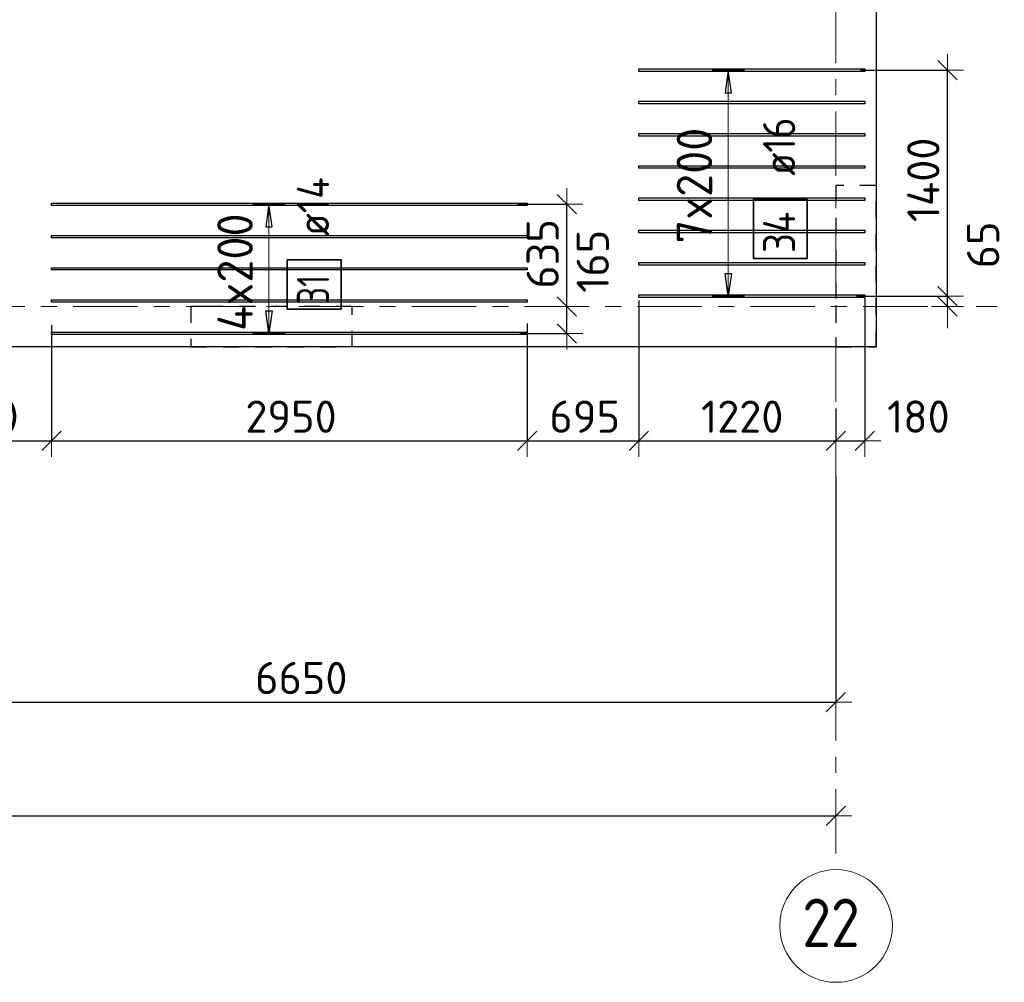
# Model space of a CAD drawing. Header units: metres. Extents: x -38 to 97, y -15 to 21.
# Tile 38 of 132: x 56.54 to 62.65, y -4.19 to 1.78. Entities that reach past the tile are written whole.
import ezdxf

# ---------------------------------------------------------------- set-up
doc = ezdxf.new("R2010")
doc.units = ezdxf.units.M
doc.header["$PDMODE"] = 65
for name, pattern in [('______11', [0.5, 0.4, -0.05, 0, -0.05]), ('______2', [0.0405, 0.03, -0.0105]), ('______5', [1.1, 0.8, -0.1, 0.1, -0.1])]:
    doc.linetypes.add(name, pattern=pattern)
for name, color, linetype, lineweight in [('XR$2$Осевая линия (1)', 7, '______5', 13), ('XR$2$Размерная линия (1)', 7, 'Continuous', 13), ('XR$4$Перекрытие (1)', 7, 'Continuous', 35), ('XR$4$Размерная линия (1)', 7, 'Continuous', 13)]:
    doc.layers.add(name, color=color, linetype=linetype, lineweight=lineweight)
doc.layers.add('XR$4$Арм.стержн.Доп. Арм верхн.зоны Х', color=7, linetype='Continuous', lineweight=35, true_color=0x8c8cff)
doc.layers.add('XR$6$Стена_ бетон несущ.', color=7, linetype='Continuous', lineweight=70, true_color=0xb4b496)
doc.styles.add('ISOCPEUR', font='txt')
doc.dimstyles.new('DIMSTYLE_3', dxfattribs={"dimtxt": 0.2, "dimasz": 0.2, "dimexe": 0, "dimexo": 0, "dimgap": 0.1, "dimtad": 2, "dimdec": 0, "dimlfac": 1000, "dimrnd": 5, "dimzin": 12, "dimdsep": 46, "dimtxsty": 'ISOCPEUR', "dimblk1": 'ALL_ML_STRICH', "dimblk2": 'ALL_ML_STRICH', "dimsah": 1, "dimcen": 0, "dimclrd": 7, "dimclre": 256, "dimclrt": 7, "dimadec": 0, "dimazin": 0, "dimtfac": 1, "dimtdec": 0, "dimtix": 1, "dimtmove": 2, "dimatfit": 3, "dimfxl": 0, "dimtzin": 0, "dimlwd": 0, "dimlwe": -3, "dimarcsym": 0})
doc.dimstyles.new('DIMSTYLE_33', dxfattribs={"dimtxt": 0.2, "dimasz": 0.2, "dimexe": 0, "dimexo": 0, "dimgap": 0.1, "dimtad": 2, "dimdec": 0, "dimlfac": 1000, "dimrnd": 5, "dimzin": 12, "dimdsep": 46, "dimtxsty": 'ISOCPEUR', "dimblk1": 'ALL_ML_STRICH', "dimblk2": 'ALL_ML_STRICH', "dimsah": 1, "dimcen": 0, "dimclrd": 7, "dimclre": 256, "dimclrt": 7, "dimadec": 0, "dimazin": 0, "dimtfac": 1, "dimtdec": 0, "dimtix": 1, "dimtmove": 2, "dimatfit": 3, "dimfxl": 0, "dimtvp": 1.2, "dimtzin": 0, "dimlwd": 0, "dimlwe": -3, "dimarcsym": 0})
doc.dimstyles.new('DIMSTYLE_34', dxfattribs={"dimtxt": 0.2, "dimasz": 0.2, "dimexe": 0, "dimexo": 0, "dimgap": 0.1, "dimtad": 0, "dimdec": 0, "dimlfac": 1000, "dimrnd": 5, "dimzin": 12, "dimdsep": 46, "dimtxsty": 'ISOCPEUR', "dimblk1": 'ALL_ML_STRICH', "dimblk2": 'ALL_ML_STRICH', "dimsah": 1, "dimcen": 0, "dimclrd": 7, "dimclre": 256, "dimclrt": 7, "dimadec": 0, "dimazin": 0, "dimtfac": 1, "dimtdec": 0, "dimtix": 1, "dimtmove": 2, "dimatfit": 3, "dimfxl": 0, "dimtvp": 1.2, "dimtzin": 0, "dimlwd": 0, "dimlwe": -3, "dimarcsym": 0})

# ---------------------------------------------------------------- blocks, each defined once
blk = doc.blocks.new('ALL_ML_STRICH')
at = {"color": 0, "linetype": 'ByBlock', "lineweight": -2}
for p, q in [((0, -0.5), (0, 0.5)), ((-1, 0), (0.5, 0)), ((-0.3, -0.3), (0.3, 0.3))]:
    blk.add_line(p, q, dxfattribs=at)
blk = doc.blocks.new('*D12')
at = {"layer": 'DEFPOINTS', "color": 7, "linetype": 'Continuous', "lineweight": 13, "transparency": 33554687}
for p in [(0.5, -3.1033), (0.5, -3.1563), (61.6, -3.1401)]:
    blk.add_point(p, dxfattribs=at)
at = {"layer": 'XR$2$Размерная линия (1)', "color": 9, "linetype": 'Continuous', "lineweight": -2, "true_color": 0xc7c7c7, "transparency": 33554687}
for p, q in [((0.5, -3.1233), (0.5, -3.1563)), ((61.6, -3.1563), (61.6, -3.1563))]:
    blk.add_line(p, q, dxfattribs=at)
at = {"layer": 'XR$2$Размерная линия (1)', "color": 7, "linetype": 'Continuous', "lineweight": -2, "transparency": 33554687}
blk.add_line((0.5, -3.1563), (61.6, -3.1563), dxfattribs=at)
at = {"layer": 'XR$2$Размерная линия (1)', "color": 7, "linetype": 'Continuous', "lineweight": 13, "transparency": 33554687, "xscale": 0.2, "yscale": 0.2, "zscale": 0.2, "rotation": 180}
blk.add_blockref('ALL_ML_STRICH', (0.5, -3.1563), dxfattribs=at)
at = {"layer": 'XR$2$Размерная линия (1)', "color": 7, "linetype": 'Continuous', "lineweight": 13, "transparency": 33554687, "xscale": 0.2, "yscale": 0.2, "zscale": 0.2}
blk.add_blockref('ALL_ML_STRICH', (61.6, -3.1563), dxfattribs=at)
at = {"layer": 'XR$2$Размерная линия (1)', "color": 7, "linetype": 'Continuous', "lineweight": 13, "transparency": 33554687, "insert": (31.1, -3.0063), "char_height": 0.2, "width": 1, "attachment_point": 5, "style": 'ISOCPEUR'}
blk.add_mtext('\\A1;{61100}', dxfattribs=at)
blk = doc.blocks.new('*D25')
at = {"layer": 'DEFPOINTS', "color": 7, "linetype": 'Continuous', "lineweight": 13, "transparency": 33554687}
for p in [(61.6, -1.033), (54.95, -1.4027), (54.95, -2.452)]:
    blk.add_point(p, dxfattribs=at)
at = {"layer": 'XR$2$Размерная линия (1)', "color": 9, "linetype": 'Continuous', "lineweight": -2, "true_color": 0xc7c7c7, "transparency": 33554687}
for p, q in [((61.6, -1.053), (61.6, -2.452)), ((54.95, -1.4227), (54.95, -2.452))]:
    blk.add_line(p, q, dxfattribs=at)
at = {"layer": 'XR$2$Размерная линия (1)', "color": 7, "linetype": 'Continuous', "lineweight": -2, "transparency": 33554687}
blk.add_line((54.95, -2.452), (61.6, -2.452), dxfattribs=at)
at = {"layer": 'XR$2$Размерная линия (1)', "color": 7, "linetype": 'Continuous', "lineweight": 13, "transparency": 33554687, "xscale": 0.2, "yscale": 0.2, "zscale": 0.2, "rotation": 180}
blk.add_blockref('ALL_ML_STRICH', (54.95, -2.452), dxfattribs=at)
at = {"layer": 'XR$2$Размерная линия (1)', "color": 7, "linetype": 'Continuous', "lineweight": 13, "transparency": 33554687, "xscale": 0.2, "yscale": 0.2, "zscale": 0.2}
blk.add_blockref('ALL_ML_STRICH', (61.6, -2.452), dxfattribs=at)
at = {"layer": 'XR$2$Размерная линия (1)', "color": 7, "linetype": 'Continuous', "lineweight": 13, "transparency": 33554687, "insert": (58.285, -2.302), "char_height": 0.2, "width": 0.8, "attachment_point": 5, "style": 'ISOCPEUR'}
blk.add_mtext('\\A1;{6650}', dxfattribs=at)
blk = doc.blocks.new('*D433')
at = {"layer": 'DEFPOINTS', "color": 7, "linetype": 'Continuous', "lineweight": 13, "transparency": 33554687}
for p in [(55.8739, 0.7653), (56.7363, -0.0933), (55.8739, -0.8318)]:
    blk.add_point(p, dxfattribs=at)
at = {"layer": 'XR$4$Размерная линия (1)', "color": 9, "linetype": 'Continuous', "lineweight": -2, "true_color": 0xc7c7c7, "transparency": 33554687}
for p, q in [((55.8739, 0.7453), (55.8739, -0.8318)), ((56.7363, -0.1133), (56.7363, -0.8318))]:
    blk.add_line(p, q, dxfattribs=at)
at = {"layer": 'XR$4$Размерная линия (1)', "color": 7, "linetype": 'Continuous', "lineweight": -2, "transparency": 33554687}
blk.add_line((55.8739, -0.8318), (56.7363, -0.8318), dxfattribs=at)
at = {"layer": 'XR$4$Размерная линия (1)', "color": 7, "linetype": 'Continuous', "lineweight": 13, "transparency": 33554687, "xscale": 0.2, "yscale": 0.2, "zscale": 0.2, "rotation": 180}
blk.add_blockref('ALL_ML_STRICH', (55.8739, -0.8318), dxfattribs=at)
at = {"layer": 'XR$4$Размерная линия (1)', "color": 7, "linetype": 'Continuous', "lineweight": 13, "transparency": 33554687, "xscale": 0.2, "yscale": 0.2, "zscale": 0.2}
blk.add_blockref('ALL_ML_STRICH', (56.7363, -0.8318), dxfattribs=at)
at = {"layer": 'XR$4$Размерная линия (1)', "color": 7, "linetype": 'Continuous', "lineweight": 13, "transparency": 33554687, "insert": (56.3151, -0.6818), "char_height": 0.2, "width": 0.6, "attachment_point": 5, "style": 'ISOCPEUR'}
blk.add_mtext('\\A1;{860}', dxfattribs=at)
blk = doc.blocks.new('*D434')
at = {"layer": 'DEFPOINTS', "color": 7, "linetype": 'Continuous', "lineweight": 13, "transparency": 33554687}
for p in [(56.7363, -0.0933), (59.6863, -0.0852), (56.7363, -0.8318)]:
    blk.add_point(p, dxfattribs=at)
at = {"layer": 'XR$4$Размерная линия (1)', "color": 9, "linetype": 'Continuous', "lineweight": -2, "true_color": 0xc7c7c7, "transparency": 33554687}
for p, q in [((56.7363, -0.1133), (56.7363, -0.8318)), ((59.6863, -0.1052), (59.6863, -0.8318))]:
    blk.add_line(p, q, dxfattribs=at)
at = {"layer": 'XR$4$Размерная линия (1)', "color": 7, "linetype": 'Continuous', "lineweight": -2, "transparency": 33554687}
blk.add_line((56.7363, -0.8318), (59.6863, -0.8318), dxfattribs=at)
at = {"layer": 'XR$4$Размерная линия (1)', "color": 7, "linetype": 'Continuous', "lineweight": 13, "transparency": 33554687, "xscale": 0.2, "yscale": 0.2, "zscale": 0.2, "rotation": 180}
blk.add_blockref('ALL_ML_STRICH', (56.7363, -0.8318), dxfattribs=at)
at = {"layer": 'XR$4$Размерная линия (1)', "color": 7, "linetype": 'Continuous', "lineweight": 13, "transparency": 33554687, "xscale": 0.2, "yscale": 0.2, "zscale": 0.2}
blk.add_blockref('ALL_ML_STRICH', (59.6863, -0.8318), dxfattribs=at)
at = {"layer": 'XR$4$Размерная линия (1)', "color": 7, "linetype": 'Continuous', "lineweight": 13, "transparency": 33554687, "insert": (58.2213, -0.6818), "char_height": 0.2, "width": 0.8, "attachment_point": 5, "style": 'ISOCPEUR'}
blk.add_mtext('\\A1;{2950}', dxfattribs=at)
blk = doc.blocks.new('*D435')
at = {"layer": 'DEFPOINTS', "color": 7, "linetype": 'Continuous', "lineweight": 13, "transparency": 33554687}
for p in [(60.3794, 0.0576), (59.6863, -0.0852), (59.6863, -0.8318)]:
    blk.add_point(p, dxfattribs=at)
at = {"layer": 'XR$4$Размерная линия (1)', "color": 9, "linetype": 'Continuous', "lineweight": -2, "true_color": 0xc7c7c7, "transparency": 33554687}
for p, q in [((60.3794, 0.0376), (60.3794, -0.8318)), ((59.6863, -0.1052), (59.6863, -0.8318))]:
    blk.add_line(p, q, dxfattribs=at)
at = {"layer": 'XR$4$Размерная линия (1)', "color": 7, "linetype": 'Continuous', "lineweight": -2, "transparency": 33554687}
blk.add_line((59.6863, -0.8318), (60.3794, -0.8318), dxfattribs=at)
at = {"layer": 'XR$4$Размерная линия (1)', "color": 7, "linetype": 'Continuous', "lineweight": 13, "transparency": 33554687, "xscale": 0.2, "yscale": 0.2, "zscale": 0.2, "rotation": 180}
blk.add_blockref('ALL_ML_STRICH', (59.6863, -0.8318), dxfattribs=at)
at = {"layer": 'XR$4$Размерная линия (1)', "color": 7, "linetype": 'Continuous', "lineweight": 13, "transparency": 33554687, "xscale": 0.2, "yscale": 0.2, "zscale": 0.2}
blk.add_blockref('ALL_ML_STRICH', (60.3794, -0.8318), dxfattribs=at)
at = {"layer": 'XR$4$Размерная линия (1)', "color": 7, "linetype": 'Continuous', "lineweight": 13, "transparency": 33554687, "insert": (60.0429, -0.6818), "char_height": 0.2, "width": 0.6, "attachment_point": 5, "style": 'ISOCPEUR'}
blk.add_mtext('\\A1;{695}', dxfattribs=at)
blk = doc.blocks.new('*D436')
at = {"layer": 'DEFPOINTS', "color": 7, "linetype": 'Continuous', "lineweight": 13, "transparency": 33554687}
for p in [(60.3794, 0.0576), (61.6, -0.6123), (60.3794, -0.8318)]:
    blk.add_point(p, dxfattribs=at)
at = {"layer": 'XR$4$Размерная линия (1)', "color": 9, "linetype": 'Continuous', "lineweight": -2, "true_color": 0xc7c7c7, "transparency": 33554687}
for p, q in [((60.3794, 0.0376), (60.3794, -0.8318)), ((61.6, -0.6323), (61.6, -0.8318))]:
    blk.add_line(p, q, dxfattribs=at)
at = {"layer": 'XR$4$Размерная линия (1)', "color": 7, "linetype": 'Continuous', "lineweight": -2, "transparency": 33554687}
blk.add_line((60.3794, -0.8318), (61.6, -0.8318), dxfattribs=at)
at = {"layer": 'XR$4$Размерная линия (1)', "color": 7, "linetype": 'Continuous', "lineweight": 13, "transparency": 33554687, "xscale": 0.2, "yscale": 0.2, "zscale": 0.2, "rotation": 180}
blk.add_blockref('ALL_ML_STRICH', (60.3794, -0.8318), dxfattribs=at)
at = {"layer": 'XR$4$Размерная линия (1)', "color": 7, "linetype": 'Continuous', "lineweight": 13, "transparency": 33554687, "xscale": 0.2, "yscale": 0.2, "zscale": 0.2}
blk.add_blockref('ALL_ML_STRICH', (61.6, -0.8318), dxfattribs=at)
at = {"layer": 'XR$4$Размерная линия (1)', "color": 7, "linetype": 'Continuous', "lineweight": 13, "transparency": 33554687, "insert": (61.0197, -0.6818), "char_height": 0.2, "width": 0.8, "attachment_point": 5, "style": 'ISOCPEUR'}
blk.add_mtext('\\A1;{1220}', dxfattribs=at)
blk = doc.blocks.new('*D437')
at = {"layer": 'DEFPOINTS', "color": 7, "linetype": 'Continuous', "lineweight": 13, "transparency": 33554687}
for p in [(61.7794, 0.0736), (61.6, -0.6123), (61.6, -0.8318)]:
    blk.add_point(p, dxfattribs=at)
at = {"layer": 'XR$4$Размерная линия (1)', "color": 9, "linetype": 'Continuous', "lineweight": -2, "true_color": 0xc7c7c7, "transparency": 33554687}
for p, q in [((61.7794, 0.0536), (61.7794, -0.8318)), ((61.6, -0.6323), (61.6, -0.8318))]:
    blk.add_line(p, q, dxfattribs=at)
at = {"layer": 'XR$4$Размерная линия (1)', "color": 7, "linetype": 'Continuous', "lineweight": -2, "transparency": 33554687}
blk.add_line((61.6, -0.8318), (61.7794, -0.8318), dxfattribs=at)
at = {"layer": 'XR$4$Размерная линия (1)', "color": 7, "linetype": 'Continuous', "lineweight": 13, "transparency": 33554687, "xscale": 0.2, "yscale": 0.2, "zscale": 0.2, "rotation": 180}
blk.add_blockref('ALL_ML_STRICH', (61.6, -0.8318), dxfattribs=at)
at = {"layer": 'XR$4$Размерная линия (1)', "color": 7, "linetype": 'Continuous', "lineweight": 13, "transparency": 33554687, "xscale": 0.2, "yscale": 0.2, "zscale": 0.2}
blk.add_blockref('ALL_ML_STRICH', (61.7794, -0.8318), dxfattribs=at)
at = {"layer": 'XR$4$Размерная линия (1)', "color": 7, "linetype": 'Continuous', "lineweight": 13, "transparency": 33554687, "insert": (62.1123, -0.6815), "char_height": 0.2, "width": 0.6, "attachment_point": 5, "style": 'ISOCPEUR'}
blk.add_mtext('\\A1;{180}', dxfattribs=at)
blk = doc.blocks.new('*D448')
at = {"layer": 'DEFPOINTS', "color": 7, "linetype": 'Continuous', "lineweight": 13, "transparency": 33554687}
for p in [(59.9371, 0), (59.6205, -0.1656), (59.9319, -0.1656)]:
    blk.add_point(p, dxfattribs=at)
at = {"layer": 'XR$4$Размерная линия (1)', "color": 9, "linetype": 'Continuous', "lineweight": -2, "true_color": 0xc7c7c7, "transparency": 33554687}
for p, q in [((59.9319, 0), (59.9319, 0)), ((59.6405, -0.1656), (59.9319, -0.1656))]:
    blk.add_line(p, q, dxfattribs=at)
at = {"layer": 'XR$4$Размерная линия (1)', "color": 7, "linetype": 'Continuous', "lineweight": -2, "transparency": 33554687}
blk.add_line((59.9319, -0.1656), (59.9319, 0), dxfattribs=at)
at = {"layer": 'XR$4$Размерная линия (1)', "color": 7, "linetype": 'Continuous', "lineweight": 13, "transparency": 33554687, "xscale": 0.2, "yscale": 0.2, "zscale": 0.2}
for p, rotation in [((59.9319, 0), 90), ((59.9319, -0.1656), 270)]:
    blk.add_blockref('ALL_ML_STRICH', p, dxfattribs=dict(at, rotation=rotation))
at = {"layer": 'XR$4$Размерная линия (1)', "color": 7, "linetype": 'Continuous', "lineweight": 13, "transparency": 33554687, "insert": (60.0926, 0.2812), "char_height": 0.2, "width": 0.6, "attachment_point": 5, "rotation": 90, "style": 'ISOCPEUR'}
blk.add_mtext('\\A1;{165}', dxfattribs=at)
blk = doc.blocks.new('*D449')
at = {"layer": 'DEFPOINTS', "color": 7, "linetype": 'Continuous', "lineweight": 13, "transparency": 33554687}
for p in [(59.6049, 0.6344), (59.9319, 0), (59.9371, 0)]:
    blk.add_point(p, dxfattribs=at)
at = {"layer": 'XR$4$Размерная линия (1)', "color": 9, "linetype": 'Continuous', "lineweight": -2, "true_color": 0xc7c7c7, "transparency": 33554687}
for p, q in [((59.6249, 0.6344), (59.9319, 0.6344)), ((59.9319, 0), (59.9319, 0))]:
    blk.add_line(p, q, dxfattribs=at)
at = {"layer": 'XR$4$Размерная линия (1)', "color": 7, "linetype": 'Continuous', "lineweight": -2, "transparency": 33554687}
blk.add_line((59.9319, 0), (59.9319, 0.6344), dxfattribs=at)
at = {"layer": 'XR$4$Размерная линия (1)', "color": 7, "linetype": 'Continuous', "lineweight": 13, "transparency": 33554687, "xscale": 0.2, "yscale": 0.2, "zscale": 0.2}
for p, rotation in [((59.9319, 0.6344), 90), ((59.9319, 0), 270)]:
    blk.add_blockref('ALL_ML_STRICH', p, dxfattribs=dict(at, rotation=rotation))
at = {"layer": 'XR$4$Размерная линия (1)', "color": 7, "linetype": 'Continuous', "lineweight": 13, "transparency": 33554687, "insert": (59.7819, 0.3272), "char_height": 0.2, "width": 0.6, "attachment_point": 5, "rotation": 90, "style": 'ISOCPEUR'}
blk.add_mtext('\\A1;{635}', dxfattribs=at)
blk = doc.blocks.new('*D450')
at = {"layer": 'DEFPOINTS', "color": 7, "linetype": 'Continuous', "lineweight": 13, "transparency": 33554687}
for p in [(61.709, 0.0656), (62.2767, 0), (62.2929, 0)]:
    blk.add_point(p, dxfattribs=at)
at = {"layer": 'XR$4$Размерная линия (1)', "color": 9, "linetype": 'Continuous', "lineweight": -2, "true_color": 0xc7c7c7, "transparency": 33554687}
for p, q in [((61.729, 0.0656), (62.2929, 0.0656)), ((62.2929, 0), (62.2929, 0))]:
    blk.add_line(p, q, dxfattribs=at)
at = {"layer": 'XR$4$Размерная линия (1)', "color": 7, "linetype": 'Continuous', "lineweight": -2, "transparency": 33554687}
blk.add_line((62.2929, 0), (62.2929, 0.0656), dxfattribs=at)
at = {"layer": 'XR$4$Размерная линия (1)', "color": 7, "linetype": 'Continuous', "lineweight": 13, "transparency": 33554687, "xscale": 0.2, "yscale": 0.2, "zscale": 0.2}
for p, rotation in [((62.2929, 0), 270), ((62.2929, 0.0656), 90)]:
    blk.add_blockref('ALL_ML_STRICH', p, dxfattribs=dict(at, rotation=rotation))
at = {"layer": 'XR$4$Размерная линия (1)', "color": 7, "linetype": 'Continuous', "lineweight": 13, "transparency": 33554687, "insert": (62.514, 0.3827), "char_height": 0.2, "width": 0.4, "attachment_point": 5, "rotation": 90, "style": 'ISOCPEUR'}
blk.add_mtext('\\A1;{65}', dxfattribs=at)
blk = doc.blocks.new('*D451')
at = {"layer": 'DEFPOINTS', "color": 7, "linetype": 'Continuous', "lineweight": 13, "transparency": 33554687}
for p in [(61.7333, 1.4656), (61.709, 0.0656), (62.2929, 0.0656)]:
    blk.add_point(p, dxfattribs=at)
at = {"layer": 'XR$4$Размерная линия (1)', "color": 9, "linetype": 'Continuous', "lineweight": -2, "true_color": 0xc7c7c7, "transparency": 33554687}
for p, q in [((61.7533, 1.4656), (62.2929, 1.4656)), ((61.729, 0.0656), (62.2929, 0.0656))]:
    blk.add_line(p, q, dxfattribs=at)
at = {"layer": 'XR$4$Размерная линия (1)', "color": 7, "linetype": 'Continuous', "lineweight": -2, "transparency": 33554687}
blk.add_line((62.2929, 0.0656), (62.2929, 1.4656), dxfattribs=at)
at = {"layer": 'XR$4$Размерная линия (1)', "color": 7, "linetype": 'Continuous', "lineweight": 13, "transparency": 33554687, "xscale": 0.2, "yscale": 0.2, "zscale": 0.2}
for p, rotation in [((62.2929, 1.4656), 90), ((62.2929, 0.0656), 270)]:
    blk.add_blockref('ALL_ML_STRICH', p, dxfattribs=dict(at, rotation=rotation))
at = {"layer": 'XR$4$Размерная линия (1)', "color": 7, "linetype": 'Continuous', "lineweight": 13, "transparency": 33554687, "insert": (62.1429, 0.7856), "char_height": 0.2, "width": 0.8, "attachment_point": 5, "rotation": 90, "style": 'ISOCPEUR'}
blk.add_mtext('\\A1;{1400}', dxfattribs=at)

msp = doc.modelspace()

# ---------------------------------------------------------------- linework, layer by layer
at = {"layer": 'XR$2$Осевая линия (1)', "color": 253, "linetype": '______11', "lineweight": 13, "true_color": 0xa0a0a0, "transparency": 33554687}
for p, q in [((61.6, -3.39), (61.6, 19.78)), ((-2.63, 0), (62.6, 0))]:
    msp.add_line(p, q, dxfattribs=at)
at = {"layer": 'XR$2$Осевая линия (1)', "color": 7, "linetype": 'Continuous', "lineweight": 13, "transparency": 33554687}
msp.add_circle((61.6018, -3.8388), 0.3493, dxfattribs=at)
at = {"layer": 'XR$4$Арм.стержн.Доп. Арм верхн.зоны Х', "color": 253, "linetype": 'Continuous', "lineweight": -3, "true_color": 0xa0a0a0, "transparency": 33554687}
for p, q in [((60.9333, 1.4656), (60.8333, 1.4656)), ((60.9333, 1.4656), (61.0333, 1.4656)), ((58.0841, 0.6344), (57.9841, 0.6344)), ((58.0841, 0.6344), (58.1841, 0.6344)), ((60.9333, 0.0656), (60.8333, 0.0656)), ((60.9333, 0.0656), (61.0333, 0.0656)), ((58.0841, -0.1656), (57.9841, -0.1656)), ((58.0841, -0.1656), (58.1841, -0.1656))]:
    msp.add_line(p, q, dxfattribs=at)
at = {"layer": 'XR$4$Арм.стержн.Доп. Арм верхн.зоны Х', "color": 7, "linetype": 'Continuous', "lineweight": 25, "transparency": 33554687}
for p, q in [((60.9333, 1.4656), (60.9133, 1.3256)), ((60.9533, 1.3256), (60.9333, 1.4656)), ((60.9133, 1.3256), (60.9533, 1.3256)), ((58.0841, 0.6344), (58.0641, 0.4944)), ((58.1041, 0.4944), (58.0841, 0.6344)), ((58.0641, 0.4944), (58.1041, 0.4944)), ((60.9333, 0.0656), (60.9133, 0.2056)), ((60.9133, 0.2056), (60.9533, 0.2056)), ((60.9533, 0.2056), (60.9333, 0.0656)), ((58.0841, -0.1656), (58.0641, -0.0256)), ((58.0641, -0.0256), (58.1041, -0.0256)), ((58.1041, -0.0256), (58.0841, -0.1656))]:
    msp.add_line(p, q, dxfattribs=at)
at = {"layer": 'XR$4$Арм.стержн.Доп. Арм верхн.зоны Х', "color": 7, "linetype": 'Continuous', "lineweight": 13, "transparency": 33554687}
for p, q in [((60.9333, 1.4656), (60.9333, 1.4656)), ((60.9333, 0.0656), (60.9333, 1.4656)), ((58.0841, 0.6344), (58.0841, 0.6344)), ((58.0841, -0.1656), (58.0841, 0.6344)), ((60.9333, 0.0656), (60.9333, 0.0656)), ((58.0841, -0.1656), (58.0841, -0.1656))]:
    msp.add_line(p, q, dxfattribs=at)
at = {"layer": 'XR$4$Арм.стержн.Доп. Арм верхн.зоны Х', "color": 7, "linetype": 'Continuous', "lineweight": 25, "transparency": 33554687}
for points in [[(61.7794, 1.4576), (60.3794, 1.4576), (60.3794, 1.4736), (61.7794, 1.4736), (61.7794, 1.4576)], [(61.7794, 1.2576), (60.3794, 1.2576), (60.3794, 1.2736), (61.7794, 1.2736), (61.7794, 1.2576)], [(61.7794, 1.0576), (60.3794, 1.0576), (60.3794, 1.0736), (61.7794, 1.0736), (61.7794, 1.0576)], [(61.7794, 0.8576), (60.3794, 0.8576), (60.3794, 0.8736), (61.7794, 0.8736), (61.7794, 0.8576)], [(61.7794, 0.6576), (60.3794, 0.6576), (60.3794, 0.6736), (61.7794, 0.6736), (61.7794, 0.6576)], [(59.6863, 0.6274), (56.7363, 0.6274), (56.7363, 0.6414), (59.6863, 0.6414), (59.6863, 0.6274)], [(59.6863, 0.4274), (56.7363, 0.4274), (56.7363, 0.4414), (59.6863, 0.4414), (59.6863, 0.4274)], [(61.7794, 0.4576), (60.3794, 0.4576), (60.3794, 0.4736), (61.7794, 0.4736), (61.7794, 0.4576)], [(61.7794, 0.2576), (60.3794, 0.2576), (60.3794, 0.2736), (61.7794, 0.2736), (61.7794, 0.2576)], [(59.6863, 0.2274), (56.7363, 0.2274), (56.7363, 0.2414), (59.6863, 0.2414), (59.6863, 0.2274)], [(61.7794, 0.0576), (60.3794, 0.0576), (60.3794, 0.0736), (61.7794, 0.0736), (61.7794, 0.0576)], [(59.6863, 0.0274), (56.7363, 0.0274), (56.7363, 0.0414), (59.6863, 0.0414), (59.6863, 0.0274)], [(59.6863, -0.1726), (56.7363, -0.1726), (56.7363, -0.1586), (59.6863, -0.1586), (59.6863, -0.1726)]]:
    msp.add_lwpolyline(points, dxfattribs=at)
at = {"layer": 'XR$4$Арм.стержн.Доп. Арм верхн.зоны Х', "color": 7, "linetype": 'Continuous', "lineweight": 35, "transparency": 33554687}
for points in [[(61.4219, 0.299), (61.4219, 0.6657), (61.0886, 0.6657), (61.0886, 0.299), (61.4219, 0.299)], [(58.5312, -0.0164), (58.5312, 0.2903), (58.1978, 0.2903), (58.1978, -0.0164), (58.5312, -0.0164)]]:
    msp.add_lwpolyline(points, dxfattribs=at)
at = {"layer": 'XR$4$Перекрытие (1)', "color": 7, "linetype": 'Continuous', "lineweight": 25, "transparency": 33554687}
for p, q in [((61.85, 16.6502), (61.85, -0.2498)), ((61.85, -0.2498), (32.725, -0.2498))]:
    msp.add_line(p, q, dxfattribs=at)
at = {"layer": 'XR$6$Стена_ бетон несущ.', "color": 253, "linetype": '______2', "lineweight": -3, "true_color": 0xa0a0a0, "transparency": 33554687}
for p, q in [((61.6, 0.75), (61.6, 0)), ((61.85, 0.75), (61.6, 0.75)), ((61.85, -0.25), (61.85, 0.75)), ((57.7002, 0), (57.6, 0)), ((57.6, 0), (57.6, -0.25)), ((58.6002, 0), (57.7002, 0)), ((58.6002, -0.25), (58.6002, 0)), ((61.6, 0), (61.6, -0.25)), ((57.6, -0.25), (58.6002, -0.25)), ((61.6, -0.25), (61.85, -0.25))]:
    msp.add_line(p, q, dxfattribs=at)

# ---------------------------------------------------------------- texts
at = {"layer": 'XR$2$Осевая линия (1)', "color": 7, "linetype": 'Continuous', "lineweight": 13, "transparency": 33554687, "insert": (61.3918, -3.9693), "char_height": 0.3, "width": 0.550812, "attachment_point": 7, "style": 'ISOCPEUR'}
msp.add_mtext('\\W0.87;22', dxfattribs=at)
at = {"layer": 'XR$4$Арм.стержн.Доп. Арм верхн.зоны Х', "color": 7, "linetype": 'Continuous', "lineweight": 13, "transparency": 33554687, "char_height": 0.22, "attachment_point": 7, "rotation": 90, "style": 'ISOCPEUR'}
for s, insert, width in [('\\W0.95;7x200', (60.8333, 0.3916), 0.873359), ('\\W0.95;4x200', (57.9841, -0.1506), 0.895564)]:
    msp.add_mtext(s, dxfattribs=dict(at, insert=insert, width=width))
at = {"layer": 'XR$4$Арм.стержн.Доп. Арм верхн.зоны Х', "color": 7, "linetype": 'Continuous', "lineweight": 25, "transparency": 33554687, "char_height": 0.2, "attachment_point": 7, "rotation": 90, "style": 'ISOCPEUR'}
for s, insert, width in [('\\W0.89; ø16 ', (61.3486, 0.699), 0.749105), ('\\W0.89; ø14 ', (58.4578, 0.3236), 0.769432), ('\\W0.88;34', (61.3486, 0.3323), 0.387995), ('\\W0.75;31', (58.4578, 0.0169), 0.314854)]:
    msp.add_mtext(s, dxfattribs=dict(at, insert=insert, width=width))

# ---------------------------------------------------------------- dimensions: what is measured, and where the dimension line sits
at = {"layer": 'XR$2$Размерная линия (1)', "color": 7, "linetype": 'Continuous', "lineweight": 13, "transparency": 33554687}
for base, p1, p2, picture, middle in [((61.6, -2.452), (54.95, -1.4227), (61.6, -1.053), '*D25', (58.285, -2.302)), ((61.6, -3.1563), (0.5, -3.1233), (61.6, -3.1563), '*D12', (31.1, -3.0063))]:
    dim = msp.add_linear_dim(base=base, p1=p1, p2=p2, dimstyle='DIMSTYLE_3', override={"dimpost": '<>', "dimclrd": 7, "dimclre": 9, "dimclrt": 7, "dimlwd": 0, "dimlwe": 65533}, dxfattribs=at)
    dim.commit()
    dim.dimension.update_dxf_attribs({"geometry": picture, "text_midpoint": middle, "dimtype": 160})
at = {"layer": 'XR$4$Размерная линия (1)', "color": 7, "linetype": 'Continuous', "lineweight": 13, "transparency": 33554687}
for base, p1, p2, dimstyle, picture, middle in [((62.2929, 1.4656), (61.729, 0.0656), (61.7533, 1.4656), 'DIMSTYLE_3', '*D451', (62.1429, 0.7856)), ((59.9319, 0.6344), (59.9319, 0), (59.6249, 0.6344), 'DIMSTYLE_3', '*D449', (59.7819, 0.3272)), ((59.9319, 0), (59.6405, -0.1656), (59.9319, 0), 'DIMSTYLE_34', '*D448', (60.0926, 0.2812)), ((62.2929, 0.0656), (62.2929, 0), (61.729, 0.0656), 'DIMSTYLE_34', '*D450', (62.514, 0.3827))]:
    dim = msp.add_linear_dim(base=base, p1=p1, p2=p2, angle=90, dimstyle=dimstyle, override={"dimpost": '<>', "dimclrd": 7, "dimclre": 9, "dimclrt": 7, "dimlwd": 0, "dimlwe": 65533}, dxfattribs=at)
    dim.commit()
    dim.dimension.update_dxf_attribs({"geometry": picture, "text_midpoint": middle, "dimtype": 160})
for base, p1, p2, dimstyle, picture, middle in [((56.7363, -0.8318), (55.8739, 0.7453), (56.7363, -0.1133), 'DIMSTYLE_3', '*D433', (56.3151, -0.6818)), ((61.7794, -0.8318), (61.6, -0.6323), (61.7794, 0.0536), 'DIMSTYLE_33', '*D437', (62.1123, -0.6815)), ((60.3794, -0.8318), (59.6863, -0.1052), (60.3794, 0.0376), 'DIMSTYLE_3', '*D435', (60.0429, -0.6818)), ((61.6, -0.8318), (60.3794, 0.0376), (61.6, -0.6323), 'DIMSTYLE_3', '*D436', (61.0197, -0.6818)), ((59.6863, -0.8318), (56.7363, -0.1133), (59.6863, -0.1052), 'DIMSTYLE_3', '*D434', (58.2213, -0.6818))]:
    dim = msp.add_linear_dim(base=base, p1=p1, p2=p2, dimstyle=dimstyle, override={"dimpost": '<>', "dimclrd": 7, "dimclre": 9, "dimclrt": 7, "dimlwd": 0, "dimlwe": 65533}, dxfattribs=at)
    dim.commit()
    dim.dimension.update_dxf_attribs({"geometry": picture, "text_midpoint": middle, "dimtype": 160})

doc.saveas('drawing.dxf')
